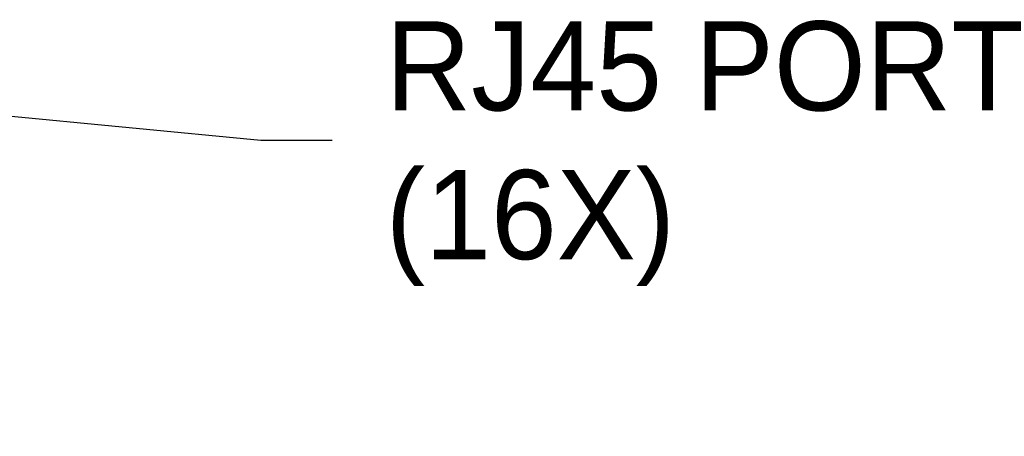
# Model space of a CAD drawing. Header units: inches. Extents: x 0 to 559, y 0 to 432.
# Tile 5 of 7: x 215 to 270, y 146 to 169. Entities that reach past the tile are written whole.
import ezdxf
from ezdxf import colors
from ezdxf.entities.mleader import LeaderData, LeaderLine
from ezdxf.math import Vec2, Vec3

# ---------------------------------------------------------------- set-up
doc = ezdxf.new("R2010")
doc.units = ezdxf.units.IN
doc.header["$LTSCALE"] = 10
doc.header["$MEASUREMENT"] = 0
doc.layers.add('TEXT', color=140, linetype='Continuous')

msp = doc.modelspace()

# ---------------------------------------------------------------- leaders
at = {"layer": 'TEXT'}
ml = msp.add_multileader_mtext('Standard', dxfattribs=at)
ml.set_content('RJ45 PORT\\P(16X)', color=256)
ml.set_leader_properties()
ml.build(insert=Vec2(0, 0))
ml.multileader.update_dxf_attribs({"text_left_attachment_type": 2, "text_right_attachment_type": 2, "dogleg_length": 4, "arrow_head_size": 5})
ctx = ml.context
ctx.base_point, ctx.char_height, ctx.arrow_head_size, ctx.landing_gap_size, ctx.plane_origin = Vec3(232.482, 162.544), 5, 5, 3, Vec3(197.514, 165.686)
ctx.left_attachment, ctx.right_attachment = 2, 2
notes = []
notes.append((ctx, [(0, (1, 1, 0), (228.482, 162.544), (1, 0), 4, [(0, [(195.871, 165.686)], 0, [])])]))
ctx.mtext.insert, ctx.mtext.flow_direction = Vec3(235.482, 169.211), 5
for ctx, leaders in notes:
    for number, flags, end, landing, length, lines in leaders:
        leader = LeaderData()
        leader.index, (leader.has_last_leader_line, leader.has_dogleg_vector, leader.attachment_direction) = number, flags
        leader.last_leader_point, leader.dogleg_vector, leader.dogleg_length = Vec3(end), Vec3(landing), length
        for number, points, colour, breaks in lines:
            line = LeaderLine()
            line.index, line.vertices, line.color, line.breaks = number, Vec3.list(points), colors.encode_raw_color(colour), breaks
            leader.lines.append(line)
        ctx.leaders.append(leader)

doc.saveas('drawing.dxf')
